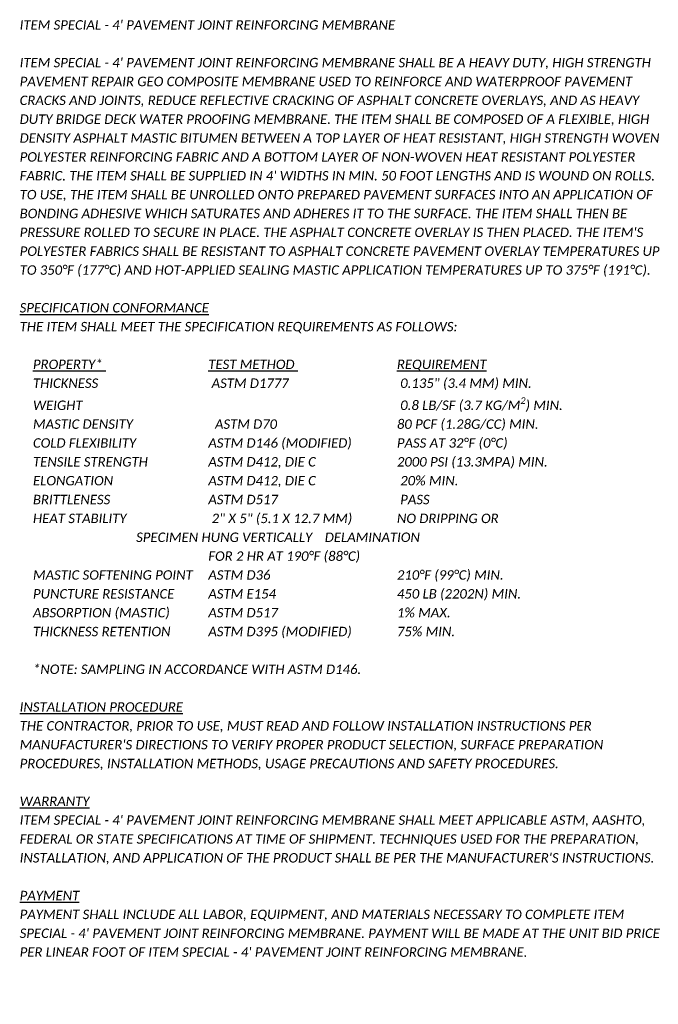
# Model space of a CAD drawing. Header units: feet. Extents: x -125 to 477, y -52 to 274.
# Tile 5 of 16: x 151 to 160, y 25 to 40. Entities that reach past the tile are written whole.
import ezdxf

# ---------------------------------------------------------------- set-up
doc = ezdxf.new("R2010")
doc.units = ezdxf.units.FT
doc.header["$MEASUREMENT"] = 0
doc.layers.add('SH_Text', color=7, linetype='Continuous')
doc.layers.add('TX_P_1', color=7, linetype='Continuous')
doc.styles.add('P_Slanted_Normal', font='calibrii.ttf', dxfattribs={"height": 0.14})

msp = doc.modelspace()

# ---------------------------------------------------------------- texts
at = {"layer": 'SH_Text', "insert": (150.981, 39.047), "char_height": 0.14, "width": 9.5, "attachment_point": 1, "line_spacing_factor": 1.2, "style": 'P_Slanted_Normal'}
msp.add_mtext('\\A1;ITEM SPECIAL - 4\' PAVEMENT JOINT REINFORCING MEMBRANE SHALL BE A HEAVY DUTY, HIGH STRENGTH PAVEMENT REPAIR GEO COMPOSITE MEMBRANE USED TO REINFORCE AND WATERPROOF PAVEMENT CRACKS AND JOINTS, REDUCE REFLECTIVE CRACKING OF ASPHALT CONCRETE OVERLAYS, AND AS HEAVY DUTY BRIDGE DECK WATER PROOFING MEMBRANE. THE ITEM SHALL BE COMPOSED OF A FLEXIBLE, HIGH DENSITY ASPHALT MASTIC BITUMEN BETWEEN A TOP LAYER OF HEAT RESISTANT, HIGH STRENGTH WOVEN POLYESTER REINFORCING FABRIC AND A BOTTOM LAYER OF NON-WOVEN HEAT RESISTANT POLYESTER FABRIC. THE ITEM SHALL BE SUPPLIED IN 4\' WIDTHS IN MIN. 50 FOOT LENGTHS AND IS WOUND ON ROLLS. TO USE, THE ITEM SHALL BE UNROLLED ONTO PREPARED PAVEMENT SURFACES INTO AN APPLICATION OF BONDING ADHESIVE WHICH SATURATES AND ADHERES IT TO THE SURFACE. THE ITEM SHALL THEN BE PRESSURE ROLLED TO SECURE IN PLACE. THE ASPHALT CONCRETE OVERLAY IS THEN PLACED. THE ITEM\'S POLYESTER FABRICS SHALL BE RESISTANT TO ASPHALT CONCRETE PAVEMENT OVERLAY TEMPERATURES UP TO 350°F (177°C) AND HOT-APPLIED SEALING MASTIC APPLICATION TEMPERATURES UP TO 375°F (191°C).\\P\\P{\\LSPECIFICATION CONFORMANCE}\\PTHE ITEM SHALL MEET THE SPECIFICATION REQUIREMENTS AS FOLLOWS:\\P\\P    {\\LPROPERTY*} ^I^I^I{\\LTEST METHOD} ^I^I^I{\\LREQUIREMENT}\\P    THICKNESS ^I^I^I ASTM D1777 ^I^I^I 0.135" (3.4 MM) MIN.\\P    WEIGHT ^I^I^I^I^I^I^I^I^I 0.8 LB/SF (3.7 KG/M{\\H0.7x;\\S2^ ;}) MIN.\\P    MASTIC DENSITY ^I^I  ASTM D70 ^I^I^I^I80 PCF (1.28G/CC) MIN.\\P    COLD FLEXIBILITY ^I^IASTM D146 (MODIFIED)^I^IPASS AT 32°F (0°C)\\P    TENSILE STRENGTH ^I^IASTM D412, DIE C ^I^I    ^I2000 PSI (13.3MPA) MIN.\\P    ELONGATION ^I^I^IASTM D412, DIE C ^I^I   ^I 20% MIN.\\P    BRITTLENESS ^I^I^IASTM D517 ^I^I^I   ^I PASS\\P    HEAT STABILITY ^I^I     ^I 2" X 5" (5.1 X 12.7 MM)^I^INO DRIPPING OR ^I^I^I^I^I^I          ^I^I^I SPECIMEN HUNG VERTICALLY^I DELAMINATION\\P^I^I^I^I^IFOR 2 HR AT 190°F (88°C)\\P    MASTIC SOFTENING POINT^IASTM D36                      ^I^I210°F (99°C) MIN.\\P    PUNCTURE RESISTANCE ^IASTM E154 ^I^I^I  ^I450 LB (2202N) MIN.\\P    ABSORPTION (MASTIC) ^IASTM D517 ^I^I^I^I1% MAX.\\P    THICKNESS RETENTION ^IASTM D395 (MODIFIED) ^I^I75% MIN.\\P\\P    *NOTE: SAMPLING IN ACCORDANCE WITH ASTM D146.\\P\\P{\\LINSTALLATION PROCEDURE\\P}THE CONTRACTOR, PRIOR TO USE, MUST READ AND FOLLOW INSTALLATION INSTRUCTIONS PER MANUFACTURER\'S DIRECTIONS TO VERIFY PROPER PRODUCT SELECTION, SURFACE PREPARATION PROCEDURES, INSTALLATION METHODS, USAGE PRECAUTIONS AND SAFETY PROCEDURES.\\P\\P{\\LWARRANTY\\P}ITEM SPECIAL - 4\' PAVEMENT JOINT REINFORCING MEMBRANE SHALL MEET APPLICABLE ASTM, AASHTO, FEDERAL OR STATE SPECIFICATIONS AT TIME OF SHIPMENT. TECHNIQUES USED FOR THE PREPARATION, INSTALLATION, AND APPLICATION OF THE PRODUCT SHALL BE PER THE MANUFACTURER\'S INSTRUCTIONS.\\P\\P{\\LPAYMENT}\\PPAYMENT SHALL INCLUDE ALL LABOR, EQUIPMENT, AND MATERIALS NECESSARY TO COMPLETE ITEM SPECIAL - 4\' PAVEMENT JOINT REINFORCING MEMBRANE. PAYMENT WILL BE MADE AT THE UNIT BID PRICE PER LINEAR FOOT OF ITEM SPECIAL - 4\' PAVEMENT JOINT REINFORCING MEMBRANE.  ', dxfattribs=at)
at = {"layer": 'TX_P_1', "color": 3, "insert": (150.981, 39.607), "char_height": 0.14, "width": 9.5, "attachment_point": 1, "line_spacing_factor": 1.2, "style": 'P_Slanted_Normal'}
msp.add_mtext("ITEM SPECIAL - 4' PAVEMENT JOINT REINFORCING MEMBRANE", dxfattribs=at)

doc.saveas('drawing.dxf')
